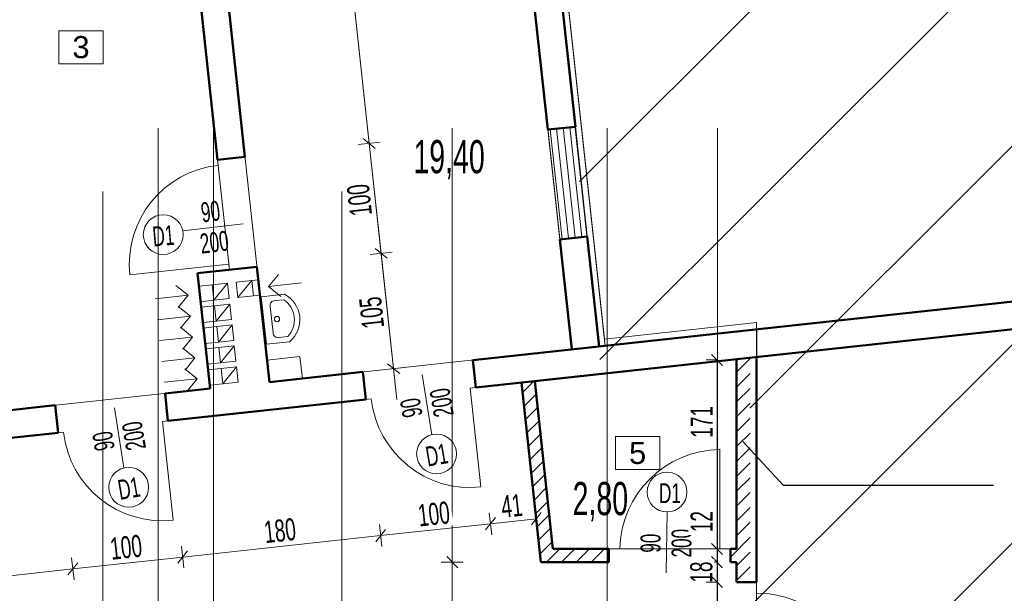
# Model space of a CAD drawing. Header units: millimetres. Extents: x 72202 to 304796, y 21658 to 519946.
# Tile 88 of 139: x 195580 to 196471, y 221999 to 222518. Entities that reach past the tile are written whole.
import ezdxf

# ---------------------------------------------------------------- set-up
doc = ezdxf.new("R2010")
doc.units = ezdxf.units.MM
doc.layers.get('0').update_dxf_attribs({"color": 253})
doc.layers.get('Defpoints').update_dxf_attribs({"color": 253})
for name, color, linetype, lineweight in [('DRZWI I OKNA OPISY', 253, 'Continuous', 9), ('kreskowanie', 253, 'Continuous', 5), ('linia - gruba - projektowana', 253, 'Continuous', 50), ('linia - kreskowanie', 253, 'Continuous', 5), ('linia - meble', 253, 'Continuous', 9), ('linia - rzut - gruba - istn.', 253, 'Continuous', 50), ('LINIA CIENKA', 7, 'Continuous', 13), ('LINIA KRESKOWANIE', 253, 'Continuous', 5), ('LINIA WYMIAROWANIE', 253, 'Continuous', 9), ('OPISY', 253, 'Continuous', 9)]:
    doc.layers.add(name, color=color, linetype=linetype, lineweight=lineweight)
doc.layers.add('LINIA-NIE DRUKOWAĆ', color=253, linetype='Continuous', lineweight=20, plot=False)
doc.styles.add('simplex', font='arial.ttf')
doc.styles.get("Standard").update_dxf_attribs({"font": 'ARIALN.TTF', "width": 0.75})
doc.linetypes.add('GRADZINOWANIE', pattern='A,0.00254,-2.54,[134,ltypeshp.shx,S=2.54,R=0,X=-2.54,Y=0],-5.08,[134,ltypeshp.shx,S=2.54,R=180,X=2.54,Y=0],-2.54', length=10.16254)
doc.dimstyles.new('sebek100', dxfattribs={"dimtxt": 17, "dimasz": 10, "dimexe": 10, "dimexo": 20, "dimgap": 4, "dimtad": 1, "dimrnd": 0.5, "dimtxsty": 'Standard', "dimblk": 'OBLIQUE', "dimcen": 8, "dimclre": 1, "dimazin": 0, "dimtm": 1e-09, "dimtfac": 1, "dimtix": 1, "dimtmove": 1, "dimatfit": 3, "dimldrblk": 'zas', "dimfxl": 10, "dimfxlon": 1, "dimtolj": 2, "dimlwd": -1, "dimlwe": -1, "dimarcsym": 0})

# ---------------------------------------------------------------- blocks, each defined once
blk = doc.blocks.new('_Oblique')
at = {"color": 0, "linetype": 'ByBlock', "lineweight": -2}
blk.add_line((-0.5, -0.5), (0.5, 0.5), dxfattribs=at)
blk = doc.blocks.new('*D257')
at = {"layer": 'Defpoints', "color": 0, "lineweight": -3, "ltscale": 1.2, "transparency": 16777216}
blk.add_point((195765.29, 231441.87), dxfattribs=at)
at = {"layer": 'LINIA WYMIAROWANIE', "color": 1, "ltscale": 1.2, "transparency": 16777216}
for p, q in [((195765.29, 52082.93), (195765.29, 52067.93)), ((195793.29, 52077.93), (195793.29, 52067.93))]:
    blk.add_line(p, q, dxfattribs=at)
at = {"layer": 'LINIA WYMIAROWANIE', "color": 0, "ltscale": 1.2, "transparency": 16777216}
blk.add_line((195793.29, 52077.93), (195765.29, 52077.93), dxfattribs=at)
at = {"layer": 'LINIA WYMIAROWANIE', "color": 0, "ltscale": 1.2, "transparency": 16777216, "xscale": 10, "yscale": 10, "zscale": 10, "rotation": 180}
blk.add_blockref('_Oblique', (195765.29, 52077.93), dxfattribs=at)
at = {"layer": 'LINIA WYMIAROWANIE', "color": 0, "ltscale": 1.2, "transparency": 16777216, "xscale": 10, "yscale": 10, "zscale": 10}
blk.add_blockref('_Oblique', (195793.29, 52077.93), dxfattribs=at)
at = {"layer": 'LINIA WYMIAROWANIE', "color": 0, "lineweight": -3, "ltscale": 1.2, "transparency": 16777216, "insert": (195779.29, 52091.12), "char_height": 18, "attachment_point": 5, "bg_fill": 3, "box_fill_scale": 1.1, "bg_fill_color": 256, "bg_fill_true_color": 13158600, "bg_fill_transparency": 0}
blk.add_mtext('\\A2;28', dxfattribs=at)
at = {"layer": 'Defpoints', "color": 0, "lineweight": -3, "ltscale": 1.2, "transparency": 16777216}
for p in [(195765.29, 52077.93), (195793.29, 52077.93)]:
    blk.add_point(p, dxfattribs=at)
blk = doc.blocks.new('zas')
blk = doc.blocks.new('*D405')
at = {"layer": 'Defpoints', "color": 0, "lineweight": -3, "ltscale": 4, "transparency": 16777216}
for p in [(196228.29, 222209.94), (196210.8, 222038.85), (196228.29, 222038.85)]:
    blk.add_point(p, dxfattribs=at)
at = {"layer": 'LINIA WYMIAROWANIE', "ltscale": 4, "transparency": 16777216}
for p, q in [((196210.8, 222209.94), (196200.8, 222209.94)), ((196210.8, 222038.85), (196200.8, 222038.85))]:
    blk.add_line(p, q, dxfattribs=at)
at = {"layer": 'LINIA WYMIAROWANIE', "color": 0, "ltscale": 4, "transparency": 16777216}
blk.add_line((196210.8, 222209.94), (196210.8, 222038.85), dxfattribs=at)
at = {"layer": 'LINIA WYMIAROWANIE', "color": 0, "ltscale": 4, "transparency": 16777216, "xscale": 10, "yscale": 10, "zscale": 10}
for p, rotation in [((196210.8, 222209.94), 90), ((196210.8, 222038.85), 270)]:
    blk.add_blockref('_Oblique', p, dxfattribs=dict(at, rotation=rotation))
at = {"layer": 'LINIA WYMIAROWANIE', "color": 0, "lineweight": -3, "ltscale": 4, "transparency": 16777216, "insert": (196196.76, 222153.85), "char_height": 20, "attachment_point": 5, "rotation": 90, "bg_fill": 3, "box_fill_scale": 1.1, "bg_fill_color": 256, "bg_fill_true_color": 13158600, "bg_fill_transparency": 0}
blk.add_mtext('\\A2;171', dxfattribs=at)
blk = doc.blocks.new('*D406')
at = {"layer": 'Defpoints', "color": 0, "lineweight": -3, "ltscale": 4, "transparency": 16777216}
for p in [(196228.29, 222038.85), (196210.8, 222026.85), (196228.29, 222026.85)]:
    blk.add_point(p, dxfattribs=at)
at = {"layer": 'LINIA WYMIAROWANIE', "color": 0, "ltscale": 4, "transparency": 16777216}
for p, q in [((196210.8, 222075.72), (196210.8, 222038.85)), ((196210.8, 222038.85), (196210.8, 222026.85))]:
    blk.add_line(p, q, dxfattribs=at)
at = {"layer": 'LINIA WYMIAROWANIE', "ltscale": 4, "transparency": 16777216}
for p, q in [((196210.8, 222038.85), (196200.8, 222038.85)), ((196210.8, 222026.85), (196200.8, 222026.85))]:
    blk.add_line(p, q, dxfattribs=at)
at = {"layer": 'LINIA WYMIAROWANIE', "color": 0, "ltscale": 4, "transparency": 16777216, "xscale": 10, "yscale": 10, "zscale": 10}
for p, rotation in [((196210.8, 222038.85), 90), ((196210.8, 222026.85), 270)]:
    blk.add_blockref('_Oblique', p, dxfattribs=dict(at, rotation=rotation))
at = {"layer": 'LINIA WYMIAROWANIE', "color": 0, "lineweight": -3, "ltscale": 4, "transparency": 16777216, "insert": (196196.76, 222063.54), "char_height": 20, "attachment_point": 5, "rotation": 90, "bg_fill": 3, "box_fill_scale": 1.1, "bg_fill_color": 256, "bg_fill_true_color": 13158600, "bg_fill_transparency": 0}
blk.add_mtext('\\A2;12', dxfattribs=at)
blk = doc.blocks.new('*D407')
at = {"layer": 'Defpoints', "color": 0, "lineweight": -3, "ltscale": 4, "transparency": 16777216}
for p in [(196228.29, 222026.85), (196228.29, 222008.85)]:
    blk.add_point(p, dxfattribs=at)
at = {"layer": 'LINIA WYMIAROWANIE', "color": 0, "ltscale": 4, "transparency": 16777216}
for p, q in [((196210.8, 222026.85), (196210.8, 222036.85)), ((196210.8, 222026.85), (196210.8, 222008.85)), ((196210.8, 222008.85), (196210.8, 221998.85))]:
    blk.add_line(p, q, dxfattribs=at)
at = {"layer": 'LINIA WYMIAROWANIE', "ltscale": 4, "transparency": 16777216}
for p, q in [((196210.8, 222026.85), (196200.8, 222026.85)), ((196210.8, 222008.85), (196200.8, 222008.85))]:
    blk.add_line(p, q, dxfattribs=at)
at = {"layer": 'LINIA WYMIAROWANIE', "color": 0, "ltscale": 4, "transparency": 16777216, "xscale": 10, "yscale": 10, "zscale": 10}
for p, rotation in [((196210.8, 222026.85), 270), ((196210.8, 222008.85), 90)]:
    blk.add_blockref('_Oblique', p, dxfattribs=dict(at, rotation=rotation))
at = {"layer": 'LINIA WYMIAROWANIE', "color": 0, "lineweight": -3, "ltscale": 4, "transparency": 16777216, "insert": (196196.59, 222017.85), "char_height": 20, "attachment_point": 5, "rotation": 90, "bg_fill": 3, "box_fill_scale": 1.1, "bg_fill_color": 256, "bg_fill_true_color": 13158600, "bg_fill_transparency": 0}
blk.add_mtext('\\A2;18', dxfattribs=at)
at = {"layer": 'Defpoints', "color": 0, "lineweight": -3, "ltscale": 4, "transparency": 16777216}
blk.add_point((196210.8, 222008.85), dxfattribs=at)
blk = doc.blocks.new('*D408')
at = {"layer": 'Defpoints', "color": 0, "lineweight": -3, "ltscale": 4, "transparency": 16777216}
for p in [(196228.29, 222008.85), (196210.8, 221898.85), (196228.29, 221898.85)]:
    blk.add_point(p, dxfattribs=at)
at = {"layer": 'LINIA WYMIAROWANIE', "ltscale": 4, "transparency": 16777216}
for p, q in [((196210.8, 222008.85), (196200.8, 222008.85)), ((196210.8, 221898.85), (196200.8, 221898.85))]:
    blk.add_line(p, q, dxfattribs=at)
at = {"layer": 'LINIA WYMIAROWANIE', "color": 0, "ltscale": 4, "transparency": 16777216}
blk.add_line((196210.8, 222008.85), (196210.8, 221898.85), dxfattribs=at)
at = {"layer": 'LINIA WYMIAROWANIE', "color": 0, "ltscale": 4, "transparency": 16777216, "xscale": 10, "yscale": 10, "zscale": 10}
for p, rotation in [((196210.8, 222008.85), 90), ((196210.8, 221898.85), 270)]:
    blk.add_blockref('_Oblique', p, dxfattribs=dict(at, rotation=rotation))
at = {"layer": 'LINIA WYMIAROWANIE', "color": 0, "lineweight": -3, "ltscale": 4, "transparency": 16777216, "insert": (196196.59, 221953.85), "char_height": 20, "attachment_point": 5, "rotation": 90, "bg_fill": 3, "box_fill_scale": 1.1, "bg_fill_color": 256, "bg_fill_true_color": 13158600, "bg_fill_transparency": 0}
blk.add_mtext('\\A2;110', dxfattribs=at)
blk = doc.blocks.new('*D439')
at = {"layer": 'Defpoints', "color": 0, "lineweight": -3, "ltscale": 4, "transparency": 16777216}
for p in [(195971.29, 222026.85), (196033.92, 222026.85), (196034.62, 221808.85)]:
    blk.add_point(p, dxfattribs=at)
at = {"layer": 'LINIA WYMIAROWANIE', "ltscale": 4, "transparency": 16777216}
for p, q in [((195981.29, 222026.85), (195961.29, 222026.85)), ((195981.29, 221808.85), (195961.29, 221808.85))]:
    blk.add_line(p, q, dxfattribs=at)
at = {"layer": 'LINIA WYMIAROWANIE', "color": 0, "ltscale": 4, "transparency": 16777216}
blk.add_line((195971.29, 221808.85), (195971.29, 222026.85), dxfattribs=at)
at = {"layer": 'LINIA WYMIAROWANIE', "color": 0, "ltscale": 4, "transparency": 16777216, "xscale": 10, "yscale": 10, "zscale": 10}
for p, rotation in [((195971.29, 222026.85), 90), ((195971.29, 221808.85), 270)]:
    blk.add_blockref('_Oblique', p, dxfattribs=dict(at, rotation=rotation))
at = {"layer": 'LINIA WYMIAROWANIE', "color": 0, "lineweight": -3, "ltscale": 4, "transparency": 16777216, "insert": (195957.08, 221917.85), "char_height": 20, "attachment_point": 5, "rotation": 90, "bg_fill": 3, "box_fill_scale": 1.1, "bg_fill_color": 256, "bg_fill_true_color": 13158600, "bg_fill_transparency": 0}
blk.add_mtext('\\A2;218', dxfattribs=at)
blk = doc.blocks.new('*D440')
at = {"layer": 'Defpoints', "color": 0, "lineweight": -3, "ltscale": 4, "transparency": 16777216}
for p in [(196033.98, 222189.43), (195992.53, 222184.94), (196005.89, 222061.66)]:
    blk.add_point(p, dxfattribs=at)
at = {"layer": 'LINIA WYMIAROWANIE', "ltscale": 4, "transparency": 16777216}
for p, q in [((196004.81, 222071.6), (196006.96, 222051.72)), ((196046.26, 222076.09), (196048.41, 222056.21))]:
    blk.add_line(p, q, dxfattribs=at)
at = {"layer": 'LINIA WYMIAROWANIE', "color": 0, "ltscale": 4, "transparency": 16777216}
blk.add_line((196047.34, 222066.15), (196005.89, 222061.66), dxfattribs=at)
at = {"layer": 'LINIA WYMIAROWANIE', "color": 0, "ltscale": 4, "transparency": 16777216, "xscale": 10, "yscale": 10, "zscale": 10}
for p, rotation in [((196047.34, 222066.15), 6.182017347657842), ((196005.89, 222061.66), 186.1820173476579)]:
    blk.add_blockref('_Oblique', p, dxfattribs=dict(at, rotation=rotation))
at = {"layer": 'LINIA WYMIAROWANIE', "color": 0, "lineweight": -3, "ltscale": 4, "transparency": 16777216, "insert": (196025.1, 222077.87), "char_height": 20, "attachment_point": 5, "rotation": 6.18202, "bg_fill": 3, "box_fill_scale": 1.1, "bg_fill_color": 256, "bg_fill_true_color": 13158600, "bg_fill_transparency": 0}
blk.add_mtext('\\A2;41', dxfattribs=at)
blk = doc.blocks.new('*D441')
at = {"layer": 'Defpoints', "color": 0, "lineweight": -3, "ltscale": 4, "transparency": 16777216}
for p in [(195891.77, 222186.6), (195992.53, 222184.94), (195906.47, 222050.89)]:
    blk.add_point(p, dxfattribs=at)
at = {"layer": 'LINIA WYMIAROWANIE', "ltscale": 4, "transparency": 16777216}
for p, q in [((196004.81, 222071.6), (196006.96, 222051.72)), ((195905.39, 222060.83), (195907.55, 222040.95))]:
    blk.add_line(p, q, dxfattribs=at)
at = {"layer": 'LINIA WYMIAROWANIE', "color": 0, "ltscale": 4, "transparency": 16777216}
blk.add_line((196005.89, 222061.66), (195906.47, 222050.89), dxfattribs=at)
at = {"layer": 'LINIA WYMIAROWANIE', "color": 0, "ltscale": 4, "transparency": 16777216, "xscale": 10, "yscale": 10, "zscale": 10}
for p, rotation in [((196005.89, 222061.66), 6.18201734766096), ((195906.47, 222050.89), 186.182017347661)]:
    blk.add_blockref('_Oblique', p, dxfattribs=dict(at, rotation=rotation))
at = {"layer": 'LINIA WYMIAROWANIE', "color": 0, "lineweight": -3, "ltscale": 4, "transparency": 16777216, "insert": (195954.65, 222070.41), "char_height": 20, "attachment_point": 5, "rotation": 6.18202, "bg_fill": 3, "box_fill_scale": 1.1, "bg_fill_color": 256, "bg_fill_true_color": 13158600, "bg_fill_transparency": 0}
blk.add_mtext('\\A2;100', dxfattribs=at)
blk = doc.blocks.new('*D442')
at = {"layer": 'Defpoints', "color": 0, "lineweight": -3, "ltscale": 4, "transparency": 16777216}
for p in [(195891.77, 222186.6), (195712.85, 222167.22), (195727.55, 222031.51)]:
    blk.add_point(p, dxfattribs=at)
at = {"layer": 'LINIA WYMIAROWANIE', "ltscale": 4, "transparency": 16777216}
for p, q in [((195905.39, 222060.83), (195907.55, 222040.95)), ((195726.47, 222041.45), (195728.63, 222021.57))]:
    blk.add_line(p, q, dxfattribs=at)
at = {"layer": 'LINIA WYMIAROWANIE', "color": 0, "ltscale": 4, "transparency": 16777216}
blk.add_line((195906.47, 222050.89), (195727.55, 222031.51), dxfattribs=at)
at = {"layer": 'LINIA WYMIAROWANIE', "color": 0, "ltscale": 4, "transparency": 16777216, "xscale": 10, "yscale": 10, "zscale": 10}
for p, rotation in [((195906.47, 222050.89), 6.18201734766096), ((195727.55, 222031.51), 186.182017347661)]:
    blk.add_blockref('_Oblique', p, dxfattribs=dict(at, rotation=rotation))
at = {"layer": 'LINIA WYMIAROWANIE', "color": 0, "lineweight": -3, "ltscale": 4, "transparency": 16777216, "insert": (195815.48, 222055.33), "char_height": 20, "attachment_point": 5, "rotation": 6.18202, "bg_fill": 3, "box_fill_scale": 1.1, "bg_fill_color": 256, "bg_fill_true_color": 13158600, "bg_fill_transparency": 0}
blk.add_mtext('\\A2;180', dxfattribs=at)
blk = doc.blocks.new('*D443')
at = {"layer": 'Defpoints', "color": 0, "lineweight": -3, "ltscale": 4, "transparency": 16777216}
for p in [(195712.85, 222167.22), (195613.43, 222156.45), (195628.13, 222020.74)]:
    blk.add_point(p, dxfattribs=at)
at = {"layer": 'LINIA WYMIAROWANIE', "ltscale": 4, "transparency": 16777216}
for p, q in [((195726.47, 222041.45), (195728.63, 222021.57)), ((195627.05, 222030.69), (195629.21, 222010.8))]:
    blk.add_line(p, q, dxfattribs=at)
at = {"layer": 'LINIA WYMIAROWANIE', "color": 0, "ltscale": 4, "transparency": 16777216}
blk.add_line((195727.55, 222031.51), (195628.13, 222020.74), dxfattribs=at)
at = {"layer": 'LINIA WYMIAROWANIE', "color": 0, "ltscale": 4, "transparency": 16777216, "xscale": 10, "yscale": 10, "zscale": 10}
for p, rotation in [((195727.55, 222031.51), 6.18201734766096), ((195628.13, 222020.74), 186.182017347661)]:
    blk.add_blockref('_Oblique', p, dxfattribs=dict(at, rotation=rotation))
at = {"layer": 'LINIA WYMIAROWANIE', "color": 0, "lineweight": -3, "ltscale": 4, "transparency": 16777216, "insert": (195676.31, 222040.26), "char_height": 20, "attachment_point": 5, "rotation": 6.18202, "bg_fill": 3, "box_fill_scale": 1.1, "bg_fill_color": 256, "bg_fill_true_color": 13158600, "bg_fill_transparency": 0}
blk.add_mtext('\\A2;100', dxfattribs=at)
blk = doc.blocks.new('*D444')
at = {"layer": 'Defpoints', "color": 0, "lineweight": -3, "ltscale": 4, "transparency": 16777216}
for p in [(195613.43, 222156.45), (195298.79, 222109.8), (195312.15, 221986.52)]:
    blk.add_point(p, dxfattribs=at)
at = {"layer": 'LINIA WYMIAROWANIE', "ltscale": 4, "transparency": 16777216}
for p, q in [((195627.05, 222030.69), (195629.21, 222010.8)), ((195311.07, 221996.46), (195313.22, 221976.58))]:
    blk.add_line(p, q, dxfattribs=at)
at = {"layer": 'LINIA WYMIAROWANIE', "color": 0, "ltscale": 4, "transparency": 16777216}
blk.add_line((195628.13, 222020.74), (195312.15, 221986.52), dxfattribs=at)
at = {"layer": 'LINIA WYMIAROWANIE', "color": 0, "ltscale": 4, "transparency": 16777216, "xscale": 10, "yscale": 10, "zscale": 10}
for p, rotation in [((195628.13, 222020.74), 6.18201734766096), ((195312.15, 221986.52), 186.182017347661)]:
    blk.add_blockref('_Oblique', p, dxfattribs=dict(at, rotation=rotation))
at = {"layer": 'LINIA WYMIAROWANIE', "color": 0, "lineweight": -3, "ltscale": 4, "transparency": 16777216, "insert": (195468.61, 222017.76), "char_height": 20, "attachment_point": 5, "rotation": 6.18202, "bg_fill": 3, "box_fill_scale": 1.1, "bg_fill_color": 256, "bg_fill_true_color": 13158600, "bg_fill_transparency": 0}
blk.add_mtext('\\A2;317', dxfattribs=at)
blk = doc.blocks.new('*D448')
at = {"layer": 'Defpoints', "color": 0, "lineweight": -3, "ltscale": 4, "transparency": 16777216}
for p in [(195737.08, 222825.41), (195896.18, 222405.85), (195783.84, 222393.68)]:
    blk.add_point(p, dxfattribs=at)
at = {"layer": 'LINIA WYMIAROWANIE', "color": 1, "ltscale": 4, "transparency": 16777216}
for p, q in [((195839.48, 222836.5), (195859.36, 222838.65)), ((195886.24, 222404.78), (195906.13, 222406.93))]:
    blk.add_line(p, q, dxfattribs=at)
at = {"layer": 'LINIA WYMIAROWANIE', "color": 0, "ltscale": 4, "transparency": 16777216}
blk.add_line((195849.42, 222837.58), (195896.18, 222405.85), dxfattribs=at)
at = {"layer": 'LINIA WYMIAROWANIE', "color": 0, "ltscale": 4, "transparency": 16777216, "xscale": 10, "yscale": 10, "zscale": 10}
for p, rotation in [((195849.42, 222837.58), 96.18201734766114), ((195896.18, 222405.85), 276.1820173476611)]:
    blk.add_blockref('_Oblique', p, dxfattribs=dict(at, rotation=rotation))
at = {"layer": 'LINIA WYMIAROWANIE', "color": 0, "lineweight": -3, "ltscale": 4, "transparency": 16777216, "insert": (195858.67, 222620.19), "char_height": 20, "attachment_point": 5, "rotation": 96.18202, "bg_fill": 3, "box_fill_scale": 1.1, "bg_fill_color": 256, "bg_fill_true_color": 13158600, "bg_fill_transparency": 0}
blk.add_mtext('\\A2;434', dxfattribs=at)
blk = doc.blocks.new('*D449')
at = {"layer": 'Defpoints', "color": 0, "lineweight": -3, "ltscale": 4, "transparency": 16777216}
for p in [(195783.84, 222393.68), (195906.95, 222306.43), (195794.61, 222294.27)]:
    blk.add_point(p, dxfattribs=at)
at = {"layer": 'LINIA WYMIAROWANIE', "color": 1, "ltscale": 4, "transparency": 16777216}
for p, q in [((195886.24, 222404.78), (195906.13, 222406.93)), ((195897.01, 222305.36), (195916.89, 222307.51))]:
    blk.add_line(p, q, dxfattribs=at)
at = {"layer": 'LINIA WYMIAROWANIE', "color": 0, "ltscale": 4, "transparency": 16777216}
blk.add_line((195896.18, 222405.85), (195906.95, 222306.43), dxfattribs=at)
at = {"layer": 'LINIA WYMIAROWANIE', "color": 0, "ltscale": 4, "transparency": 16777216, "xscale": 10, "yscale": 10, "zscale": 10}
for p, rotation in [((195896.18, 222405.85), 96.18201734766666), ((195906.95, 222306.43), 276.1820173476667)]:
    blk.add_blockref('_Oblique', p, dxfattribs=dict(at, rotation=rotation))
at = {"layer": 'LINIA WYMIAROWANIE', "color": 0, "lineweight": -3, "ltscale": 4, "transparency": 16777216, "insert": (195887.44, 222354.61), "char_height": 20, "attachment_point": 5, "rotation": 96.18202, "bg_fill": 3, "box_fill_scale": 1.1, "bg_fill_color": 256, "bg_fill_true_color": 13158600, "bg_fill_transparency": 0}
blk.add_mtext('\\A2;100', dxfattribs=at)
blk = doc.blocks.new('*D450')
at = {"layer": 'Defpoints', "color": 0, "lineweight": -3, "ltscale": 4, "transparency": 16777216}
for p in [(195794.61, 222294.27), (195918.26, 222202.05), (195805.92, 222189.88)]:
    blk.add_point(p, dxfattribs=at)
at = {"layer": 'LINIA WYMIAROWANIE', "color": 1, "ltscale": 4, "transparency": 16777216}
for p, q in [((195897.01, 222305.36), (195916.89, 222307.51)), ((195908.32, 222200.97), (195928.2, 222203.12))]:
    blk.add_line(p, q, dxfattribs=at)
at = {"layer": 'LINIA WYMIAROWANIE', "color": 0, "ltscale": 4, "transparency": 16777216}
blk.add_line((195906.95, 222306.43), (195918.26, 222202.05), dxfattribs=at)
at = {"layer": 'LINIA WYMIAROWANIE', "color": 0, "ltscale": 4, "transparency": 16777216, "xscale": 10, "yscale": 10, "zscale": 10}
for p, rotation in [((195906.95, 222306.43), 96.18201734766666), ((195918.26, 222202.05), 276.1820173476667)]:
    blk.add_blockref('_Oblique', p, dxfattribs=dict(at, rotation=rotation))
at = {"layer": 'LINIA WYMIAROWANIE', "color": 0, "lineweight": -3, "ltscale": 4, "transparency": 16777216, "insert": (195898.48, 222252.71), "char_height": 20, "attachment_point": 5, "rotation": 96.18202, "bg_fill": 3, "box_fill_scale": 1.1, "bg_fill_color": 256, "bg_fill_true_color": 13158600, "bg_fill_transparency": 0}
blk.add_mtext('\\A2;105', dxfattribs=at)
blk = doc.blocks.new('1')
at = {"layer": 'linia - meble'}
for p, q in [((196048.26, 221570.83), (196030.66, 221570.83)), ((196048.26, 221534.83), (196048.26, 221570.83)), ((196031.66, 221566.83), (196038.26, 221566.83)), ((196042.26, 221542.83), (196042.26, 221562.83)), ((196038.26, 221538.83), (196031.66, 221538.83)), ((196048.26, 221534.83), (196030.66, 221534.83))]:
    blk.add_line(p, q, dxfattribs=at)
blk.add_circle((196038.26, 221552.83), 2, dxfattribs=at)
for centre, radius, start, end in [((196042.74, 221552.83), 21.67, 123.855, 236.145), ((196038.76, 221563.33), 3.54, 351.8699, 98.1301), ((196043.49, 221552.83), 18.33, 130.19046, 229.80954), ((196038.76, 221542.33), 3.54, 261.8699, 8.1301)]:
    blk.add_arc(centre, radius, start, end, dxfattribs=at)

msp = doc.modelspace()

# ---------------------------------------------------------------- hatches: boundary and pattern name
at = {"layer": 'kreskowanie'}
h = msp.add_hatch(dxfattribs=at)
h.set_pattern_fill('ANSI31', color=256, scale=3)
h.set_pattern_definition([(45, (0, -0.601), (-6.7351921, 6.7351921), [])])
h.paths.add_polyline_path([(196045.914, 222190.125), (196033.984, 222188.833), (196051.53, 222026.846), (196112.783, 222026.846), (196112.783, 222038.846), (196062.3, 222038.846)])
h.paths.add_polyline_path([(196228.783, 222038.846), (196222.783, 222038.846), (196222.783, 222026.846), (196228.783, 222026.846), (196228.783, 222008.245), (196240.783, 222008.245), (196240.783, 222008.846), (196240.783, 222211.233), (196228.783, 222209.933)])
h.paths.add_polyline_path([(196228.783, 221808.245), (196240.783, 221808.245), (196240.783, 221898.245), (196228.783, 221898.245)])
at = {"layer": 'linia - kreskowanie'}
h = msp.add_hatch(dxfattribs=at)
h.set_pattern_fill('ANSI31', color=8, scale=40)
h.set_pattern_definition([(45, (56619.7, 32256.06), (-89.80256, 89.80256), [])])
h.paths.add_polyline_path([(198832.725, 222178.761), (198839.81, 222204.675), (199063.501, 222228.904), (198963.029, 223156.479), (196035.652, 222839.393), (196103.818, 222210.074), (196240.541, 222224.884), (196240.459, 221997.338), (196240.459, 221796.737), (196350.333, 221796.737), (196350.333, 221138.737), (199068.086, 221138.737), (199068.086, 221771.737), (198833.148, 221771.737)])

# ---------------------------------------------------------------- linework, layer by layer
at = {"layer": 'DRZWI I OKNA OPISY'}
msp.add_line((196164.751, 222017.09), (196165.523, 222072.256), dxfattribs=at)
for centre in [(195709.861, 222323.296), (196165.523, 222090.256)]:
    msp.add_circle(centre, 18, dxfattribs=at)
at = {"layer": 'linia - gruba - projektowana'}
for p, q in [((196008.459, 222873.664), (196057.78, 222418.328)), ((196033.314, 222876.356), (196082.635, 222421.02)), ((195710.204, 222841.358), (195758.986, 222390.992)), ((195735.058, 222844.05), (195783.841, 222393.684)), ((196057.78, 222418.328), (196082.635, 222421.02)), ((196068.549, 222318.909), (196093.403, 222321.601)), ((196093.403, 222321.601), (196104.172, 222222.183)), ((196068.549, 222318.909), (196079.317, 222219.491)), ((195989.841, 222209.799), (196899.023, 222308.279)), ((195740.923, 222288.451), (195794.609, 222294.266)), ((195794.609, 222294.266), (195805.917, 222189.877)), ((195740.923, 222288.451), (195752.231, 222184.061)), ((195992.533, 222184.944), (196901.715, 222283.424)), ((195989.841, 222209.799), (195992.533, 222184.944)), ((195805.917, 222189.877), (195890.422, 222199.03)), ((195890.422, 222199.03), (195893.114, 222174.175)), ((195711.504, 222179.65), (195752.231, 222184.061)), ((195714.196, 222154.795), (195711.504, 222179.65)), ((194823.165, 222083.428), (195612.086, 222168.881)), ((195614.778, 222144.027), (195612.086, 222168.881)), ((195714.196, 222154.795), (195893.114, 222174.175)), ((195086.792, 222086.837), (195614.778, 222144.027))]:
    msp.add_line(p, q, dxfattribs=at)
at = {"layer": 'linia - rzut - gruba - istn.', "color": 7, "ltscale": 1.2}
for p, q in [((196246.38, 222212.44), (196246.292, 222008.843)), ((196228.292, 222038.846), (196228.292, 222210.537)), ((196051.53, 222026.846), (196033.984, 222189.434)), ((196062.3, 222038.846), (196045.914, 222190.726)), ((196062.3, 222038.846), (196112.783, 222038.846)), ((196112.783, 222026.846), (196112.783, 222038.846)), ((196222.783, 222038.846), (196228.292, 222038.846)), ((196222.783, 222026.846), (196222.783, 222038.846)), ((196051.53, 222026.846), (196112.783, 222026.846)), ((196222.783, 222026.846), (196228.292, 222026.846)), ((196228.292, 222008.846), (196228.292, 222026.846)), ((196228.292, 222008.846), (196246.293, 222008.842))]:
    msp.add_line(p, q, dxfattribs=at)
at = {"layer": 'LINIA CIENKA'}
for p, q in [((196057.78, 222418.328), (196068.549, 222318.909)), ((196059.768, 222418.543), (196070.537, 222319.124)), ((196065.71, 222419.404), (196076.479, 222319.986)), ((196077.64, 222420.697), (196088.409, 222321.278)), ((196082.611, 222421.235), (196083.15, 222416.264)), ((196082.611, 222421.235), (196093.38, 222321.817)), ((195758.986, 222390.992), (195759.525, 222386.021)), ((196092.842, 222326.788), (196093.38, 222321.817)), ((196093.38, 222321.817), (196093.403, 222321.601)), ((195769.216, 222296.545), (195679.74, 222286.853)), ((195769.216, 222296.545), (195769.755, 222291.574)), ((195769.755, 222291.574), (195769.778, 222291.358)), ((195814.096, 222287.324), (195805.231, 222276.305)), ((195721.387, 222277.282), (195732.405, 222268.417)), ((195754.146, 222277.813), (195742.216, 222276.521)), ((195776, 222280.18), (195795.902, 222282.336)), ((195805.231, 222276.305), (195835.057, 222279.536)), ((195816.25, 222267.44), (195805.231, 222276.305)), ((195732.405, 222268.417), (195702.58, 222265.186)), ((195723.54, 222257.398), (195732.405, 222268.417)), ((195777.508, 222266.262), (195797.409, 222268.417)), ((195723.433, 222258.393), (195734.451, 222249.528)), ((195755.654, 222263.894), (195743.723, 222262.602)), ((195734.451, 222249.528), (195704.626, 222246.297)), ((195725.587, 222238.509), (195734.451, 222249.528)), ((195725.479, 222239.503), (195736.498, 222230.638)), ((195758.238, 222240.034), (195746.308, 222238.742)), ((195772.157, 222241.542), (195759.746, 222226.115)), ((195736.498, 222230.638), (195706.672, 222227.407)), ((195727.633, 222219.619), (195736.498, 222230.638)), ((195759.746, 222226.115), (195747.815, 222224.823)), ((195774.203, 222222.652), (195761.792, 222207.226)), ((195727.525, 222220.614), (195738.544, 222211.749)), ((195760.284, 222221.144), (195748.354, 222219.852)), ((195833.588, 222212.991), (195803.763, 222209.76)), ((195833.588, 222212.991), (195835.742, 222193.107)), ((195738.544, 222211.749), (195708.718, 222208.518)), ((195729.679, 222200.73), (195738.544, 222211.749)), ((195761.792, 222207.226), (195749.862, 222205.934)), ((195776.249, 222203.763), (195763.838, 222188.336)), ((195729.571, 222201.724), (195740.59, 222192.859)), ((195762.33, 222202.255), (195750.4, 222200.963)), ((195740.59, 222192.859), (195710.764, 222189.628)), ((195731.725, 222181.84), (195740.59, 222192.859)), ((195763.838, 222188.336), (195751.908, 222187.044)), ((195992.533, 222184.944), (195987.562, 222184.406)), ((195991.682, 222184.852), (195987.562, 222184.406)), ((195987.562, 222184.406), (195997.254, 222094.929)), ((195898.085, 222174.714), (195893.114, 222174.175)), ((195714.196, 222154.795), (195709.225, 222154.257)), ((195713.345, 222154.703), (195709.225, 222154.257)), ((195709.225, 222154.257), (195718.917, 222064.78)), ((195619.749, 222144.565), (195614.778, 222144.027)), ((196213.304, 222038.846), (196213.304, 222129.447)), ((196122.262, 222038.846), (196112.783, 222038.846)), ((196222.783, 222038.846), (196212.777, 222038.846)), ((196222.783, 222038.846), (196212.777, 222038.846)), ((196246.299, 222008.846), (196246.299, 221998.846))]:
    msp.add_line(p, q, dxfattribs=at)
msp.add_lwpolyline([(198975.828, 223169.34), (196041.492, 222851.501), (196109.658, 222222.182), (196246.381, 222236.991), (196246.299, 222009.445), (196246.299, 222009.445), (196246.299, 221808.844), (196355.808, 221808.844), (196355.808, 221150.844), (199073.926, 221150.844), (199073.926, 221783.844), (198838.988, 221783.844), (198838.86, 221907.081)], dxfattribs=at)
for points in [[(195758.238, 222240.034), (195772.157, 222241.542), (195773.664, 222227.623), (195759.746, 222226.115)], [(195760.284, 222221.144), (195774.203, 222222.652), (195775.71, 222208.733), (195761.792, 222207.226)], [(195762.33, 222202.255), (195776.249, 222203.763), (195777.756, 222189.844), (195763.838, 222188.336)]]:
    msp.add_lwpolyline(points, close=True, dxfattribs=at)
for centre, radius, start, end in [((195769.216, 222296.545), 90, 96.182017, 186.182017), ((195987.562, 222184.406), 90, 186.182017, 276.182017), ((195709.225, 222154.257), 90, 186.182017, 276.182017), ((196214.705, 222036.921), 91.935, 90.873072, 178.800555), ((196246.783, 221908.846), 90, 0, 90)]:
    msp.add_arc(centre, radius, start, end, dxfattribs=at)
at = {"layer": 'LINIA KRESKOWANIE', "linetype": 'GRADZINOWANIE', "ltscale": 0.6}
msp.add_line((196071.669, 222420.158), (196082.438, 222320.74), dxfattribs=at)
at = {"layer": 'LINIA-NIE DRUKOWAĆ'}
for p, q in [((195705.292, 221020.846), (195705.292, 222419.612)), ((195755.292, 221020.846), (195755.292, 222419.612)), ((195971.292, 221020.846), (195971.292, 222419.612)), ((196111.292, 221020.846), (196111.292, 222419.612)), ((196211.292, 221020.846), (196211.292, 222419.612)), ((195655.292, 221020.846), (195655.292, 222362.46)), ((195871.292, 221020.846), (195871.292, 222362.46))]:
    msp.add_line(p, q, dxfattribs=at)
for points in [[(198970.028, 223169.341), (196035.692, 222851.502), (196103.858, 222222.183), (196246.623, 222236.99), (196246.292, 222009.443), (196246.292, 222009.146), (196246.299, 221808.846), (196350.008, 221808.846), (196350.008, 221150.846), (199068.126, 221150.846), (199068.126, 221783.846), (198833.188, 221783.846), (198832.766, 222190.869), (198839.85, 222216.783), (199063.541, 222241.013), (198963.069, 223168.587)], [(195805.917, 222189.877), (195737.077, 222825.409), (195858.314, 222973.329), (196010.698, 222852.994), (196079.317, 222219.491), (195805.917, 222189.877)], [(196994.897, 222955.366), (196036.006, 222851.502), (196104.172, 222222.183), (197063.063, 222326.047), (196994.897, 222955.366)], [(195712.896, 222816.503), (194754.999, 222712.747), (194823.165, 222083.428), (195752.231, 222184.061), (195740.923, 222288.451), (195767.766, 222291.358), (195769.778, 222291.358), (195712.896, 222816.503)], [(196045.914, 222190.125), (196062.3, 222038.846), (196228.292, 222038.846), (196228.292, 222209.936), (196045.935, 222189.937)]]:
    msp.add_lwpolyline(points, dxfattribs=at)
msp.add_lwpolyline([(198957.55, 223161.975), (196042.103, 222846.182), (196108.977, 222228.793), (196246.383, 222243.676), (196246.292, 222009.443), (196246.299, 221814.844), (196355.808, 221814.844), (196355.808, 221156.844), (199061.926, 221156.844), (199061.926, 221777.844), (198826.994, 221777.844), (198826.565, 222191.671), (198834.94, 222222.307), (199056.73, 222246.331)], close=True, dxfattribs=at)
at = {"layer": 'OPISY', "lineweight": -3, "ltscale": 4}
for p, q in [((196234.038, 222135.985), (196270.679, 222096.655)), ((196270.679, 222096.655), (196460.916, 222096.655))]:
    msp.add_line(p, q, dxfattribs=at)
at = {"layer": 'OPISY'}
for points in [[(195615.521, 222507.876), (195615.521, 222477.876), (195655.521, 222477.876), (195655.521, 222507.876)], [(196118.934, 222140.608), (196118.934, 222110.608), (196158.934, 222110.608), (196158.934, 222140.608)]]:
    msp.add_lwpolyline(points, close=True, dxfattribs=at)

# ---------------------------------------------------------------- texts
at = {"layer": 'DRZWI I OKNA OPISY', "char_height": 18, "width": 130, "attachment_point": 5}
for s, insert, rotation in [('D1 ', (195710.028, 222322.342), 4.845672), ('D1 ', (196168.168, 222089.292), 0), ('200', (196178.736, 222044.029), 90), ('90', (196150.774, 222044.029), 90)]:
    msp.add_mtext(s, dxfattribs=dict(at, insert=insert, rotation=rotation))
at = {"layer": 'LINIA-NIE DRUKOWAĆ', "char_height": 30, "width": 125.07, "attachment_point": 1}
for s, insert in [('19,40', (195936.185, 222408.89)), ('\\pt120;2,80', (196080.149, 222099.423))]:
    msp.add_mtext(s, dxfattribs=dict(at, insert=insert))
at = {"layer": 'OPISY', "char_height": 20, "width": 40, "attachment_point": 5, "style": 'simplex'}
for s, insert in [('3', (195635.521, 222492.876)), ('5', (196138.934, 222125.608))]:
    msp.add_mtext(s, dxfattribs=dict(at, insert=insert))

# ---------------------------------------------------------------- next in the draw order: dimensions: what is measured, and where the dimension line sits
at = {"layer": 'LINIA WYMIAROWANIE', "lineweight": -3, "ltscale": 1.2}
dim = msp.add_linear_dim(base=(195765.292, 52077.926), p1=(195793.292, 52077.926), p2=(195765.292, 231441.874), dimstyle='sebek100', override={"dimtxt": 18, "dimrnd": 0, "dimfxl": 5, "dimtfill": 1, "dimarcsym": 2}, dxfattribs=at)
dim.commit()
dim.dimension.update_dxf_attribs({"geometry": '*D257', "text_midpoint": (195779.292, 52091.116)})
at = {"layer": 'LINIA WYMIAROWANIE', "lineweight": -3, "ltscale": 4}
dim = msp.add_linear_dim(base=(196210.801, 222038.846), p1=(196228.292, 222209.936), p2=(196228.292, 222038.846), angle=90, text='171', dimstyle='sebek100', override={"dimtxt": 20, "dimrnd": 0, "dimclre": 256, "dimtfill": 1, "dimarcsym": 2}, dxfattribs=at)
dim.commit()
dim.dimension.update_dxf_attribs({"geometry": '*D405', "text_midpoint": (196210.801, 222153.851), "dimtype": 160})
dim = msp.add_aligned_dim(p1=(196033.984, 222189.434), p2=(195992.533, 222184.944), distance=124.004, text='41', dimstyle='sebek100', override={"dimtxt": 20, "dimrnd": 0, "dimclre": 256, "dimtfill": 1, "dimarcsym": 2}, dxfattribs=at)
dim.commit()
dim.dimension.update_dxf_attribs({"geometry": '*D440', "text_midpoint": (196025.1, 222077.866)})
dim = msp.add_linear_dim(base=(195971.292, 222026.846), p1=(196034.62, 221808.846), p2=(196033.921, 222026.846), angle=90, dimstyle='sebek100', override={"dimtxt": 20, "dimrnd": 0, "dimclre": 256, "dimtfill": 1, "dimarcsym": 2}, dxfattribs=at)
dim.commit()
dim.dimension.update_dxf_attribs({"geometry": '*D439', "text_midpoint": (195957.081, 221917.846)})

# ---------------------------------------------------------------- next in the draw order: linework, layer by layer
at = {"layer": 'LINIA CIENKA'}
for p, q in [((195768.065, 222279.321), (195755.654, 222263.894)), ((195789.918, 222281.688), (195777.508, 222266.262)), ((195756.192, 222258.923), (195744.262, 222257.631)), ((195770.111, 222260.431), (195757.7, 222245.005)), ((195757.7, 222245.005), (195745.769, 222243.713))]:
    msp.add_line(p, q, dxfattribs=at)
for points in [[(195754.146, 222277.813), (195768.065, 222279.321), (195769.572, 222265.402), (195755.654, 222263.894)], [(195776, 222280.18), (195789.918, 222281.688), (195791.426, 222267.769), (195777.508, 222266.262)], [(195756.192, 222258.923), (195770.111, 222260.431), (195771.618, 222246.512), (195757.7, 222245.005)]]:
    msp.add_lwpolyline(points, close=True, dxfattribs=at)

# ---------------------------------------------------------------- next in the draw order: texts
at = {"layer": 'DRZWI I OKNA OPISY', "char_height": 18, "width": 130, "attachment_point": 5, "rotation": 7.192333}
for s, insert in [('90', (195752.621, 222344.138)), ('200', (195756.122, 222316.396))]:
    msp.add_mtext(s, dxfattribs=dict(at, insert=insert))

# ---------------------------------------------------------------- next in the draw order: dimensions: what is measured, and where the dimension line sits
at = {"layer": 'LINIA WYMIAROWANIE', "lineweight": -3, "ltscale": 4}
dim = msp.add_linear_dim(base=(195906.468, 222050.893), p1=(195992.533, 222184.944), p2=(195891.768, 222186.603), angle=6.182017, dimstyle='sebek100', override={"dimtxt": 20, "dimrnd": 0, "dimclre": 256, "dimtfill": 1, "dimarcsym": 2}, dxfattribs=at)
dim.commit()
dim.dimension.update_dxf_attribs({"geometry": '*D441', "text_midpoint": (195954.647, 222070.406)})
dim = msp.add_linear_dim(base=(196210.801, 222026.846), p1=(196228.292, 222038.846), p2=(196228.292, 222026.846), angle=90, dimstyle='sebek100', override={"dimtxt": 20, "dimrnd": 0, "dimclre": 256, "dimtfill": 1, "dimarcsym": 2}, dxfattribs=at)
dim.commit()
dim.dimension.update_dxf_attribs({"geometry": '*D406', "text_midpoint": (196213.304, 222063.539), "dimtype": 160})

# ---------------------------------------------------------------- next in the draw order: linework, layer by layer
at = {"layer": 'DRZWI I OKNA OPISY'}
msp.add_line((195952.678, 222142.244), (195944.1, 222196.746), dxfattribs=at)
msp.add_circle((195957.048, 222124.783), 18, dxfattribs=at)

# ---------------------------------------------------------------- next in the draw order: texts
at = {"layer": 'DRZWI I OKNA OPISY', "char_height": 18, "width": 130, "attachment_point": 5}
for s, insert, rotation in [('200', (195961.879, 222171.305), 99.746683), ('90', (195934.321, 222166.571), 99.746683), ('D1 ', (195957.296, 222123.847), 9.746683)]:
    msp.add_mtext(s, dxfattribs=dict(at, insert=insert, rotation=rotation))

# ---------------------------------------------------------------- next in the draw order: dimensions: what is measured, and where the dimension line sits
at = {"layer": 'LINIA WYMIAROWANIE', "lineweight": -3, "ltscale": 4}
dim = msp.add_linear_dim(base=(195727.55, 222031.513), p1=(195891.768, 222186.603), p2=(195712.85, 222167.223), angle=6.182017, text='180', dimstyle='sebek100', override={"dimtxt": 20, "dimrnd": 0, "dimclre": 256, "dimtfill": 1, "dimarcsym": 2}, dxfattribs=at)
dim.commit()
dim.dimension.update_dxf_attribs({"geometry": '*D442', "text_midpoint": (195815.479, 222055.332)})
dim = msp.add_linear_dim(base=(196210.801, 222008.846), p1=(196228.292, 222026.846), p2=(196228.292, 222008.846), angle=90, dimstyle='sebek100', override={"dimtxt": 20, "dimrnd": 0, "dimclre": 256, "dimtfill": 1, "dimarcsym": 2}, dxfattribs=at)
dim.commit()
dim.dimension.update_dxf_attribs({"geometry": '*D407', "text_midpoint": (196196.59, 222017.846)})

# ---------------------------------------------------------------- next in the draw order: linework, layer by layer
at = {"layer": 'LINIA-NIE DRUKOWAĆ'}
msp.add_line((195802.065, 223274.771), (195921.273, 222174.224), dxfattribs=at)

# ---------------------------------------------------------------- next in the draw order: dimensions: what is measured, and where the dimension line sits
at = {"layer": 'LINIA WYMIAROWANIE', "lineweight": -3, "ltscale": 4}
for base, p1, p2, angle, picture, middle in [((195628.131, 222020.744), (195712.85, 222167.223), (195613.432, 222156.454), 6.182017, '*D443', (195676.31, 222040.257)), ((196210.801, 221898.846), (196228.292, 222008.846), (196228.292, 221898.846), 90, '*D408', (196196.59, 221953.846))]:
    dim = msp.add_linear_dim(base=base, p1=p1, p2=p2, angle=angle, dimstyle='sebek100', override={"dimtxt": 20, "dimrnd": 0, "dimclre": 256, "dimtfill": 1, "dimarcsym": 2}, dxfattribs=at)
    dim.commit()
    dim.dimension.update_dxf_attribs({"geometry": picture, "text_midpoint": middle})

# ---------------------------------------------------------------- next in the draw order: linework, layer by layer
at = {"layer": 'DRZWI I OKNA OPISY'}
msp.add_line((195674.342, 222112.096), (195665.764, 222166.597), dxfattribs=at)
msp.add_circle((195678.711, 222094.634), 18, dxfattribs=at)

# ---------------------------------------------------------------- next in the draw order: texts
at = {"layer": 'DRZWI I OKNA OPISY', "char_height": 18, "width": 130, "attachment_point": 5}
for s, insert, rotation in [('200', (195683.542, 222141.156), 99.746683), ('90', (195655.984, 222136.422), 99.746683), ('D1 ', (195678.959, 222093.698), 9.746683)]:
    msp.add_mtext(s, dxfattribs=dict(at, insert=insert, rotation=rotation))

# ---------------------------------------------------------------- next in the draw order: dimensions: what is measured, and where the dimension line sits
at = {"layer": 'LINIA WYMIAROWANIE', "lineweight": -3, "ltscale": 4}
dim = msp.add_aligned_dim(p1=(195737.077, 222825.409), p2=(195783.841, 222393.684), distance=113, text='434', dimstyle='sebek100', override={"dimtxt": 20, "dimtad": 4, "dimrnd": 0, "dimtfill": 1, "dimarcsym": 2}, dxfattribs=at)
dim.commit()
dim.dimension.update_dxf_attribs({"geometry": '*D448', "text_midpoint": (195858.673, 222620.185)})
dim = msp.add_linear_dim(base=(195312.146, 221986.517), p1=(195613.432, 222156.454), p2=(195298.792, 222109.8), angle=6.182017, text='317', dimstyle='sebek100', override={"dimtxt": 20, "dimrnd": 0, "dimclre": 256, "dimtfill": 1, "dimarcsym": 2}, dxfattribs=at)
dim.commit()
dim.dimension.update_dxf_attribs({"geometry": '*D444', "text_midpoint": (195468.608, 222017.76)})

# ---------------------------------------------------------------- next in the draw order: dimensions: what is measured, and where the dimension line sits
dim = msp.add_linear_dim(base=(195906.952, 222306.435), p1=(195783.841, 222393.684), p2=(195794.609, 222294.266), angle=96.182017, dimstyle='sebek100', override={"dimtxt": 20, "dimtad": 4, "dimrnd": 0, "dimtfill": 1, "dimarcsym": 2}, dxfattribs=at)
dim.commit()
dim.dimension.update_dxf_attribs({"geometry": '*D449', "text_midpoint": (195887.439, 222354.614)})

# ---------------------------------------------------------------- next in the draw order: linework, layer by layer
at = {"layer": 'DRZWI I OKNA OPISY'}
msp.add_line((195727.5, 222326.882), (195782.33, 222333.023), dxfattribs=at)
at = {"layer": 'linia - gruba - projektowana'}
msp.add_line((195758.986, 222390.992), (195783.841, 222393.684), dxfattribs=at)

# ---------------------------------------------------------------- next in the draw order: dimensions: what is measured, and where the dimension line sits
at = {"layer": 'LINIA WYMIAROWANIE', "lineweight": -3, "ltscale": 4}
dim = msp.add_linear_dim(base=(195918.259, 222202.045), p1=(195794.609, 222294.266), p2=(195805.917, 222189.877), angle=96.182017, dimstyle='sebek100', override={"dimtxt": 20, "dimtad": 4, "dimrnd": 0, "dimtfill": 1, "dimarcsym": 2}, dxfattribs=at)
dim.commit()
dim.dimension.update_dxf_attribs({"geometry": '*D450', "text_midpoint": (195898.477, 222252.71)})

# ---------------------------------------------------------------- next in the draw order: block references
at = {"layer": 'LINIA WYMIAROWANIE', "lineweight": -3, "xscale": 1.2, "yscale": 1.2, "zscale": 1.2, "rotation": 186.1820173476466}
msp.add_blockref('1', (401060.585, 511897.212), dxfattribs=at)

doc.saveas('drawing.dxf')
